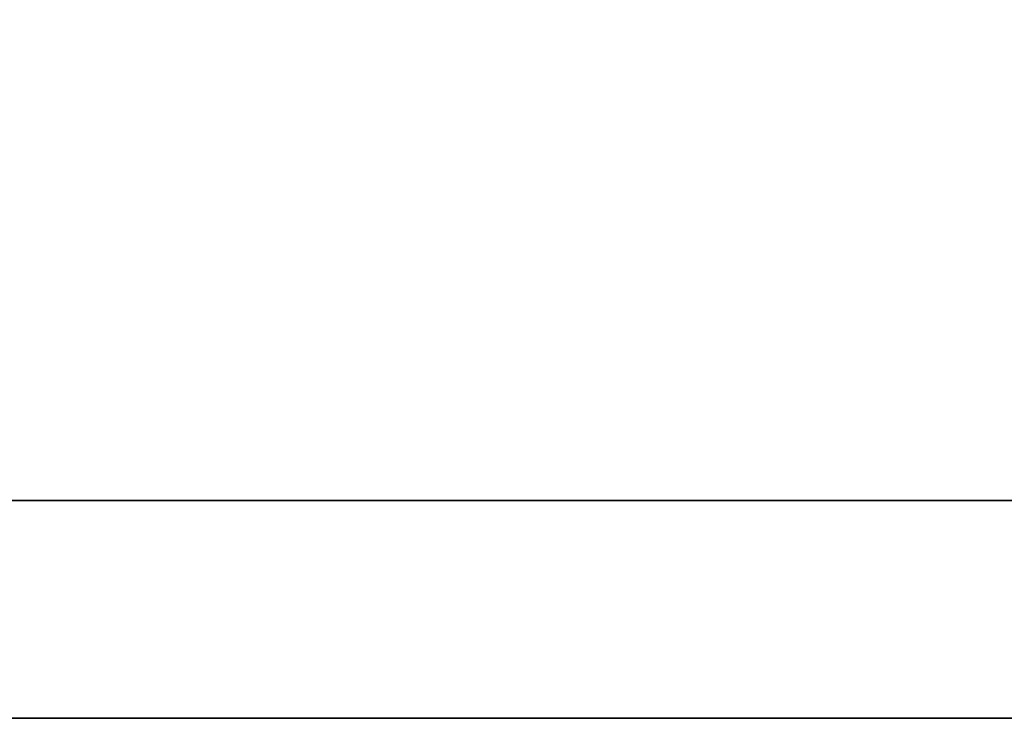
# Model space of a CAD drawing. Extents: x 21 to 593, y 36 to 130.
# Tile 7 of 54: x 142.199 to 142.596, y 79.136 to 79.418. Entities that reach past the tile are written whole.
import ezdxf

# ---------------------------------------------------------------- set-up
doc = ezdxf.new("R2010")
doc.units = 0
doc.header["$LTSCALE"] = 3
doc.header["$MEASUREMENT"] = 0
doc.layers.add('DIM', color=4, linetype='CONTINUOUS')
doc.layers.add('layer 1', color=7, linetype='CONTINUOUS')

# ---------------------------------------------------------------- blocks, each defined once
blk = doc.blocks.new('TBI MOTION logo(完整正式版)')
at = {"layer": 'layer 1', "color": 22, "lineweight": 35}
blk.add_open_spline([(75.90875, -9.47875), (75.90875, -9.47875), (75.90875, -12.28625), (75.90875, -12.28625), (75.90875, -12.28625), (75.90875, -12.28625), (75.90875, -12.47875), (75.90875, -12.47875), (75.90875, -12.47875), (75.90875, -12.47875), (75.71625, -12.47875), (75.71625, -12.47875), (75.71625, -12.47875), (75.71625, -12.47875), (-88.32875, -12.47875), (-88.32875, -12.47875), (-88.32875, -12.47875), (-88.32875, -12.47875), (-88.32875, -13.29375), (-88.32875, -13.29375), (-88.32875, -13.29375), (-88.32875, -13.29375), (82.89125, -13.29375), (82.89125, -13.29375), (82.89125, -13.29375), (82.89125, -13.29375), (75.90875, -9.47875), (75.90875, -9.47875)], degree=3, knots=[0, 0, 0, 0, 0.1428571, 0.1428571, 0.1428571, 0.1428571, 0.2857143, 0.2857143, 0.2857143, 0.2857143, 0.4285714, 0.4285714, 0.4285714, 0.4285714, 0.5714286, 0.5714286, 0.5714286, 0.5714286, 0.7142857, 0.7142857, 0.7142857, 0.7142857, 0.8571429, 0.8571429, 0.8571429, 0.8571429, 1, 1, 1, 1], dxfattribs=at)

msp = doc.modelspace()

# ---------------------------------------------------------------- block references
at = {"layer": 'DIM', "xscale": 0.1080000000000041, "yscale": 0.1080000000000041, "zscale": 0.108}
msp.add_blockref('TBI MOTION logo(完整正式版)', (149.48384, 80.57202), dxfattribs=at)

doc.saveas('drawing.dxf')
